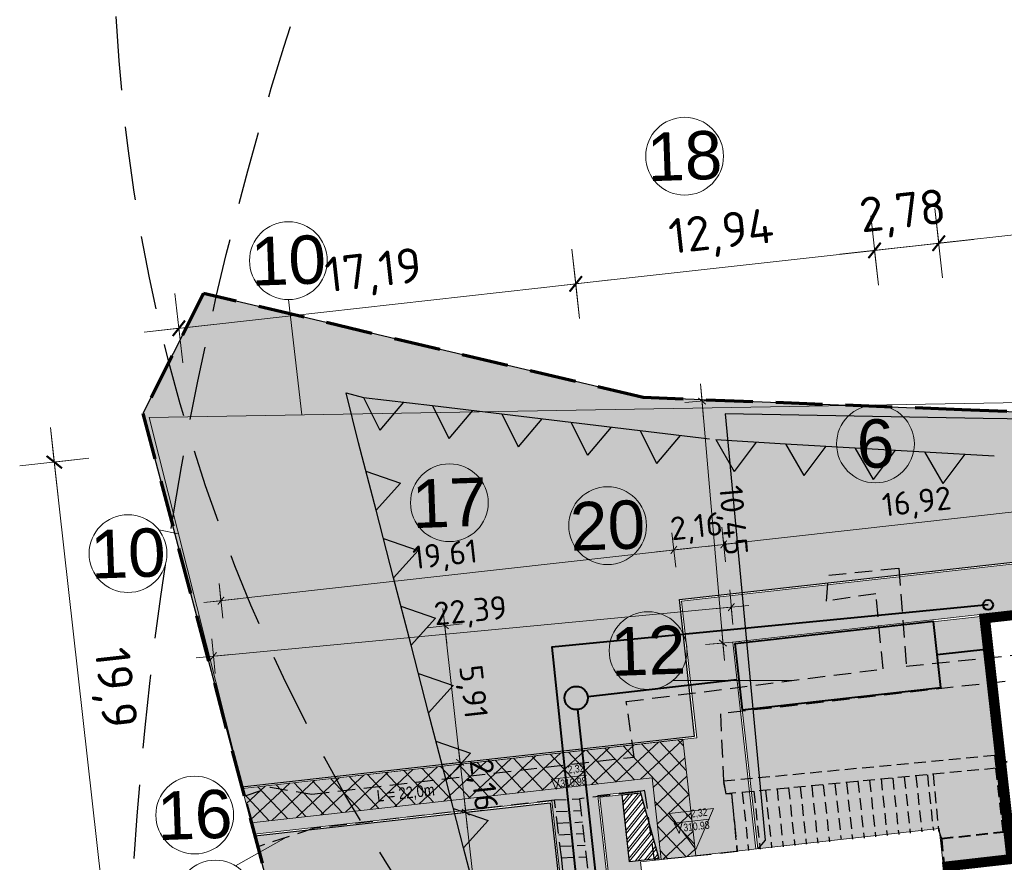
# Model space of a CAD drawing. Header units: metres. Extents: x 6550355 to 6577657, y 5511142 to 5548169.
# Tile 15 of 21: x 6550906 to 6550948, y 5511361 to 5511398. Entities that reach past the tile are written whole.
import ezdxf

# ---------------------------------------------------------------- set-up
doc = ezdxf.new("R2010")
doc.units = ezdxf.units.M
for name, pattern in [('DASHED', [0.75, 0.5, -0.25]), ('HIDDEN', [9.525, 6.35, -3.175]), ('LTYPE_13', [100, 67, -33])]:
    doc.linetypes.add(name, pattern=pattern)
doc.layers.get('0').update_dxf_attribs({"lineweight": 0})
doc.layers.get('Defpoints').update_dxf_attribs({"color": 73})
for name, color, linetype, lineweight in [('___AZ_BUDYNKI ISTNIEJĄCE', 7, 'Continuous', 15), ('___AZ_BUDYNKI PROJEKTOWANE', 7, 'Continuous', 40), ('___AZ_INSTALACJE', 7, 'Continuous', 40), ('___AZ_MURY OPOROWE', 7, 'Continuous', 25), ('___AZ_NUMERY', 7, 'Continuous', 15), ('___AZ_OPISY', 7, 'Continuous', 15), ('___AZ_RZĘDNE PROJ.', 93, 'Continuous', 13), ('___AZ_UTWARDZENIE - KRESKOWANIE', 7, 'Continuous', 9), ('___AZ_UTWARDZENIE TERENU - ZARYS', 7, 'Continuous', 15), ('___AZ_WYMIAR', 9, 'Continuous', 15)]:
    doc.layers.add(name, color=color, linetype=linetype, lineweight=lineweight)
for name, color, linetype, lineweight, true_color in [('___AZ_GRANICA TERENU', 7, 'Continuous', 40, 0x4f830c), ('___AZ_WYBURZENIA', 7, 'DASHED', 30, 0x990000), ('___AZ_ZIELEŃ', 7, 'Continuous', 9, 0x74a53b)]:
    doc.layers.add(name, color=color, linetype=linetype, lineweight=lineweight, true_color=true_color)
doc.layers.add('hydrant (punkt)', color=7, linetype='Continuous')
doc.styles.add('1', font='isocpeur.ttf')
doc.styles.add('ARIAL', font='arial.ttf', dxfattribs={"width": 0.8})
doc.styles.add('PROSTY', font='arial.ttf', dxfattribs={"height": 15})
doc.linetypes.add('OGRODZENIE2', pattern='A,6.35,-2.54,[132,ltypeshp.shx,S=2.54,R=0,X=-2.54,Y=0],-2.54,25.4', length=36.83)
doc.dimstyles.new('WYMIAR mały', dxfattribs={"dimtxt": 1, "dimasz": 0.05, "dimexe": 0.1, "dimexo": 0.02, "dimgap": 0.2, "dimtad": 1, "dimrnd": 0.01, "dimtxsty": '1', "dimblk": 'znacznik_100', "dimcen": 0.2, "dimse1": 1, "dimse2": 1, "dimclrd": 256, "dimclrt": 7, "dimadec": 8, "dimazin": 0, "dimtfac": 1, "dimtix": 1, "dimtmove": 1, "dimatfit": 3, "dimfxl": 1, "dimfxlon": 1, "dimlwd": -1, "dimarcsym": 0})
doc.dimstyles.new('WYMIAR ZAG', dxfattribs={"dimtxt": 1.5, "dimasz": 0.1, "dimexe": 0.1, "dimexo": 0.02, "dimgap": 0.5, "dimtad": 1, "dimrnd": 0.01, "dimtxsty": '1', "dimblk": 'znacznik_100', "dimcen": 0.2, "dimse1": 1, "dimse2": 1, "dimclrd": 256, "dimclrt": 7, "dimadec": 8, "dimazin": 0, "dimtfac": 1, "dimtix": 1, "dimtmove": 1, "dimatfit": 3, "dimfxl": 1, "dimfxlon": 1, "dimlwd": -1, "dimarcsym": 0})
pattern_1 = [(88, (0, 0), (-0.34645516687, 0.371527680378), [0.09525, -0.6231704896]), (43, (0, 0), (-0.346455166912, 0.371527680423), [0.09525, -0.41275]), (133, (0, 0), (-0.371527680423, -0.346455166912), [0.09525, -0.41275])]

# ---------------------------------------------------------------- blocks, each defined once
blk = doc.blocks.new('znacznik_100')
blk.add_lwpolyline([(-15, 0), (15, 0), (0, 0), (0, -15), (0, 15)])
at = {"const_width": 0.9}
blk.add_lwpolyline([(-3.01, -3.01), (3.01, 3.01)], dxfattribs=at)
blk = doc.blocks.new('*D18')
at = {"layer": '___AZ_WYMIAR', "transparency": 16777216}
blk.add_line((6550912.334, 5511335.239), (6550909.715, 5511358.643), dxfattribs=at)
at = {"layer": 'Defpoints', "color": 0, "transparency": 16777216}
for p in [(6550932.717, 5511361.318), (6550909.704, 5511358.743), (6550935.358, 5511337.715)]:
    blk.add_point(p, dxfattribs=at)
at = {"layer": '___AZ_WYMIAR', "transparency": 16777216, "xscale": 0.1, "yscale": 0.1, "zscale": 0.1}
for p, rotation in [((6550909.704, 5511358.743), 96.3851081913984), ((6550912.345, 5511335.14), 276.3851081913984)]:
    blk.add_blockref('znacznik_100', p, dxfattribs=dict(at, rotation=rotation))
at = {"layer": '___AZ_WYMIAR', "color": 7, "transparency": 16777216, "insert": (6550912.416, 5511347.097), "char_height": 1.5, "attachment_point": 5, "rotation": 276.3851, "style": '1'}
blk.add_mtext('23,75', dxfattribs=at)
blk = doc.blocks.new('*D19')
at = {"layer": '___AZ_WYMIAR', "transparency": 16777216}
blk.add_line((6550909.693, 5511358.842), (6550907.502, 5511378.417), dxfattribs=at)
at = {"layer": 'Defpoints', "color": 0, "transparency": 16777216}
for p in [(6550932.66, 5511381.333), (6550907.491, 5511378.516), (6550932.717, 5511361.318)]:
    blk.add_point(p, dxfattribs=at)
at = {"layer": '___AZ_WYMIAR', "transparency": 16777216, "xscale": 0.1, "yscale": 0.1, "zscale": 0.1}
for p, rotation in [((6550907.491, 5511378.516), 96.3851081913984), ((6550909.704, 5511358.743), 276.3851081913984)]:
    blk.add_blockref('znacznik_100', p, dxfattribs=dict(at, rotation=rotation))
at = {"layer": '___AZ_WYMIAR', "color": 7, "transparency": 16777216, "insert": (6550909.989, 5511368.785), "char_height": 1.5, "attachment_point": 5, "rotation": 276.3851, "style": '1'}
blk.add_mtext('19,9', dxfattribs=at)
blk = doc.blocks.new('*D30')
at = {"layer": '___AZ_WYMIAR', "transparency": 16777216}
blk.add_line((6550978.526, 5511391.621), (6550945.656, 5511387.943), dxfattribs=at)
at = {"layer": 'Defpoints', "color": 0, "transparency": 16777216}
for p in [(6550945.556, 5511387.932), (6550980.412, 5511375.661), (6550947.344, 5511371.961)]:
    blk.add_point(p, dxfattribs=at)
at = {"layer": '___AZ_WYMIAR', "transparency": 16777216, "xscale": 0.1, "yscale": 0.1, "zscale": 0.1}
for p, rotation in [((6550978.625, 5511391.633), 6.385108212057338), ((6550945.556, 5511387.932), 186.3851082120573)]:
    blk.add_blockref('znacznik_100', p, dxfattribs=dict(at, rotation=rotation))
at = {"layer": '___AZ_WYMIAR', "color": 7, "transparency": 16777216, "insert": (6550961.935, 5511391.174), "char_height": 1.5, "attachment_point": 5, "rotation": 6.3851, "style": '1'}
blk.add_mtext('33,28', dxfattribs=at)
blk = doc.blocks.new('*D31')
at = {"layer": '___AZ_WYMIAR', "transparency": 16777216}
for p, q in [((6550945.556, 5511387.932), (6550942.794, 5511387.623)), ((6550945.656, 5511387.943), (6550945.755, 5511387.954)), ((6550942.694, 5511387.612), (6550942.595, 5511387.601))]:
    blk.add_line(p, q, dxfattribs=at)
at = {"layer": 'Defpoints', "color": 0, "transparency": 16777216}
for p in [(6550942.794, 5511387.623), (6550947.344, 5511371.961), (6550945.576, 5511362.757)]:
    blk.add_point(p, dxfattribs=at)
at = {"layer": '___AZ_WYMIAR', "transparency": 16777216, "xscale": 0.1, "yscale": 0.1, "zscale": 0.1}
for p, rotation in [((6550945.556, 5511387.932), 186.3851082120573), ((6550942.794, 5511387.623), 6.385108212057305)]:
    blk.add_blockref('znacznik_100', p, dxfattribs=dict(at, rotation=rotation))
at = {"layer": '___AZ_WYMIAR', "color": 7, "transparency": 16777216, "insert": (6550944.019, 5511389.169), "char_height": 1.5, "attachment_point": 5, "rotation": 6.3851, "style": '1'}
blk.add_mtext('2,78', dxfattribs=at)
blk = doc.blocks.new('*D32')
at = {"layer": '___AZ_WYMIAR', "transparency": 16777216}
blk.add_line((6550942.694, 5511387.612), (6550930.033, 5511386.195), dxfattribs=at)
at = {"layer": 'Defpoints', "color": 0, "transparency": 16777216}
for p in [(6550929.934, 5511386.184), (6550945.576, 5511362.757), (6550932.717, 5511361.318)]:
    blk.add_point(p, dxfattribs=at)
at = {"layer": '___AZ_WYMIAR', "transparency": 16777216, "xscale": 0.1, "yscale": 0.1, "zscale": 0.1}
for p, rotation in [((6550942.794, 5511387.623), 6.385108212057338), ((6550929.934, 5511386.184), 186.3851082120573)]:
    blk.add_blockref('znacznik_100', p, dxfattribs=dict(at, rotation=rotation))
at = {"layer": '___AZ_WYMIAR', "color": 7, "transparency": 16777216, "insert": (6550936.208, 5511388.295), "char_height": 1.5, "attachment_point": 5, "rotation": 6.3851, "style": '1'}
blk.add_mtext('12,94', dxfattribs=at)
blk = doc.blocks.new('*D33')
at = {"layer": '___AZ_WYMIAR', "transparency": 16777216}
blk.add_line((6550929.835, 5511386.173), (6550912.951, 5511384.283), dxfattribs=at)
at = {"layer": 'Defpoints', "color": 0, "transparency": 16777216}
for p in [(6550912.851, 5511384.272), (6550914.639, 5511368.301), (6550932.717, 5511361.318)]:
    blk.add_point(p, dxfattribs=at)
at = {"layer": '___AZ_WYMIAR', "transparency": 16777216, "xscale": 0.1, "yscale": 0.1, "zscale": 0.1}
for p, rotation in [((6550929.934, 5511386.184), 6.385108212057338), ((6550912.851, 5511384.272), 186.3851082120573)]:
    blk.add_blockref('znacznik_100', p, dxfattribs=dict(at, rotation=rotation))
at = {"layer": '___AZ_WYMIAR', "color": 7, "transparency": 16777216, "insert": (6550921.237, 5511386.619), "char_height": 1.5, "attachment_point": 5, "rotation": 6.3851, "style": '1'}
blk.add_mtext('17,19', dxfattribs=at)
blk = doc.blocks.new('*D46')
at = {"layer": '___AZ_WYMIAR', "transparency": 16777216}
blk.add_line((6550964.514, 5511373.782), (6550966.766, 5511353.657), dxfattribs=at)
at = {"layer": 'Defpoints', "color": 0, "transparency": 16777216}
for p in [(6550947.344, 5511371.961), (6550966.777, 5511353.558), (6550949.618, 5511351.638)]:
    blk.add_point(p, dxfattribs=at)
at = {"layer": '___AZ_WYMIAR', "transparency": 16777216, "xscale": 0.1, "yscale": 0.1, "zscale": 0.1}
for p, rotation in [((6550964.503, 5511373.881), 96.38510820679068), ((6550966.777, 5511353.558), 276.3851082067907)]:
    blk.add_blockref('znacznik_100', p, dxfattribs=dict(at, rotation=rotation))
at = {"layer": '___AZ_WYMIAR', "color": 7, "transparency": 16777216, "insert": (6550967.032, 5511363.875), "char_height": 1.5, "attachment_point": 5, "rotation": 276.3851, "style": '1'}
blk.add_mtext('20,45', dxfattribs=at)
blk = doc.blocks.new('*D50')
at = {"layer": '___AZ_WYMIAR', "transparency": 16777216}
blk.add_line((6550936.26, 5511370.782), (6550935.373, 5511381.089), dxfattribs=at)
at = {"layer": 'Defpoints', "color": 0, "transparency": 16777216}
for p in [(6550935.369, 5511381.139), (6550935.794, 5511381.176), (6550936.69, 5511370.768)]:
    blk.add_point(p, dxfattribs=at)
at = {"layer": '___AZ_WYMIAR', "transparency": 16777216, "xscale": 0.05, "yscale": 0.05, "zscale": 0.05}
for p, rotation in [((6550935.369, 5511381.139), 94.92060541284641), ((6550936.265, 5511370.732), 274.9206054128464)]:
    blk.add_blockref('znacznik_100', p, dxfattribs=dict(at, rotation=rotation))
at = {"layer": '___AZ_WYMIAR', "color": 7, "transparency": 16777216, "insert": (6550936.614, 5511376.004), "char_height": 1, "attachment_point": 5, "rotation": 274.9206, "style": '1'}
blk.add_mtext('10,45', dxfattribs=at)
blk = doc.blocks.new('*D51')
at = {"layer": '___AZ_WYMIAR', "transparency": 16777216}
blk.add_line((6550936.579, 5511372.274), (6550914.388, 5511370.171), dxfattribs=at)
at = {"layer": 'Defpoints', "color": 0, "transparency": 16777216}
for p in [(6550936.779, 5511370.698), (6550914.338, 5511370.167), (6550914.488, 5511368.586)]:
    blk.add_point(p, dxfattribs=at)
at = {"layer": '___AZ_WYMIAR', "transparency": 16777216, "xscale": 0.05, "yscale": 0.05, "zscale": 0.05}
for p, rotation in [((6550936.629, 5511372.278), 5.411832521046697), ((6550914.338, 5511370.167), 185.4118325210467)]:
    blk.add_blockref('znacznik_100', p, dxfattribs=dict(at, rotation=rotation))
at = {"layer": '___AZ_WYMIAR', "color": 7, "transparency": 16777216, "insert": (6550925.408, 5511372.019), "char_height": 1, "attachment_point": 5, "rotation": 5.4118, "style": '1'}
blk.add_mtext('22,39', dxfattribs=at)
blk = doc.blocks.new('*D70')
at = {"layer": '___AZ_WYMIAR', "transparency": 16777216}
blk.add_line((6550926.638, 5511350.575), (6550925.203, 5511363.403), dxfattribs=at)
at = {"layer": 'Defpoints', "color": 0, "transparency": 16777216}
for p in [(6550928.83, 5511363.859), (6550925.197, 5511363.453), (6550923.3, 5511350.151)]:
    blk.add_point(p, dxfattribs=at)
at = {"layer": '___AZ_WYMIAR', "transparency": 16777216, "xscale": 0.05, "yscale": 0.05, "zscale": 0.05}
for p, rotation in [((6550925.197, 5511363.453), 96.3851082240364), ((6550926.644, 5511350.526), 276.3851082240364)]:
    blk.add_blockref('znacznik_100', p, dxfattribs=dict(at, rotation=rotation))
at = {"layer": '___AZ_WYMIAR', "color": 7, "transparency": 16777216, "insert": (6550926.716, 5511357.078), "char_height": 1, "attachment_point": 5, "rotation": 276.3851, "style": '1'}
blk.add_mtext('13,01', dxfattribs=at)
blk = doc.blocks.new('*D71')
at = {"layer": '___AZ_WYMIAR', "transparency": 16777216}
for p, q in [((6550924.951, 5511365.649), (6550924.946, 5511365.699)), ((6550925.197, 5511363.453), (6550924.957, 5511365.599)), ((6550925.203, 5511363.403), (6550925.208, 5511363.353))]:
    blk.add_line(p, q, dxfattribs=at)
at = {"layer": 'Defpoints', "color": 0, "transparency": 16777216}
for p in [(6550929.169, 5511366.071), (6550924.957, 5511365.599), (6550928.83, 5511363.859)]:
    blk.add_point(p, dxfattribs=at)
at = {"layer": '___AZ_WYMIAR', "transparency": 16777216, "xscale": 0.05, "yscale": 0.05, "zscale": 0.05}
for p, rotation in [((6550924.957, 5511365.599), 276.3851082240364), ((6550925.197, 5511363.453), 96.3851082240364)]:
    blk.add_blockref('znacznik_100', p, dxfattribs=dict(at, rotation=rotation))
at = {"layer": '___AZ_WYMIAR', "color": 7, "transparency": 16777216, "insert": (6550925.872, 5511364.615), "char_height": 1, "attachment_point": 5, "rotation": 276.3851, "style": '1'}
blk.add_mtext('2,16', dxfattribs=at)
blk = doc.blocks.new('*D72')
at = {"layer": '___AZ_WYMIAR', "transparency": 16777216}
blk.add_line((6550924.951, 5511365.649), (6550924.305, 5511371.425), dxfattribs=at)
at = {"layer": 'Defpoints', "color": 0, "transparency": 16777216}
for p in [(6550934.392, 5511372.604), (6550924.3, 5511371.475), (6550929.169, 5511366.071)]:
    blk.add_point(p, dxfattribs=at)
at = {"layer": '___AZ_WYMIAR', "transparency": 16777216, "xscale": 0.05, "yscale": 0.05, "zscale": 0.05}
for p, rotation in [((6550924.3, 5511371.475), 96.3851082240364), ((6550924.957, 5511365.599), 276.3851082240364)]:
    blk.add_blockref('znacznik_100', p, dxfattribs=dict(at, rotation=rotation))
at = {"layer": '___AZ_WYMIAR', "color": 7, "transparency": 16777216, "insert": (6550925.423, 5511368.626), "char_height": 1, "attachment_point": 5, "rotation": 276.3851, "style": '1'}
blk.add_mtext('5,91', dxfattribs=at)
blk = doc.blocks.new('*D73')
at = {"layer": '___AZ_WYMIAR', "transparency": 16777216}
blk.add_line((6550914.713, 5511372.559), (6550934.104, 5511374.729), dxfattribs=at)
at = {"layer": 'Defpoints', "color": 0, "transparency": 16777216}
for p in [(6550934.153, 5511374.735), (6550935.049, 5511366.729), (6550915.56, 5511364.548)]:
    blk.add_point(p, dxfattribs=at)
at = {"layer": '___AZ_WYMIAR', "transparency": 16777216, "xscale": 0.05, "yscale": 0.05, "zscale": 0.05}
for p, rotation in [((6550934.153, 5511374.735), 6.385108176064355), ((6550914.664, 5511372.554), 186.3851081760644)]:
    blk.add_blockref('znacznik_100', p, dxfattribs=dict(at, rotation=rotation))
at = {"layer": '___AZ_WYMIAR', "color": 7, "transparency": 16777216, "insert": (6550924.319, 5511374.439), "char_height": 1, "attachment_point": 5, "rotation": 6.3851, "style": '1'}
blk.add_mtext('19,61', dxfattribs=at)
blk = doc.blocks.new('*D74')
at = {"layer": '___AZ_WYMIAR', "transparency": 16777216}
for p, q in [((6550934.104, 5511374.729), (6550934.054, 5511374.724)), ((6550934.153, 5511374.735), (6550936.3, 5511374.975)), ((6550936.35, 5511374.981), (6550936.399, 5511374.986))]:
    blk.add_line(p, q, dxfattribs=at)
at = {"layer": 'Defpoints', "color": 0, "transparency": 16777216}
for p in [(6550936.3, 5511374.975), (6550936.779, 5511370.698), (6550935.049, 5511366.729)]:
    blk.add_point(p, dxfattribs=at)
at = {"layer": '___AZ_WYMIAR', "transparency": 16777216, "xscale": 0.05, "yscale": 0.05, "zscale": 0.05}
for p, rotation in [((6550934.153, 5511374.735), 6.385108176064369), ((6550936.3, 5511374.975), 186.3851081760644)]:
    blk.add_blockref('znacznik_100', p, dxfattribs=dict(at, rotation=rotation))
at = {"layer": '___AZ_WYMIAR', "color": 7, "transparency": 16777216, "insert": (6550935.138, 5511375.65), "char_height": 1, "attachment_point": 5, "rotation": 6.3851, "style": '1'}
blk.add_mtext('2,16', dxfattribs=at)
blk = doc.blocks.new('*D75')
at = {"layer": '___AZ_WYMIAR', "transparency": 16777216}
blk.add_line((6550936.35, 5511374.981), (6550953.065, 5511376.851), dxfattribs=at)
at = {"layer": 'Defpoints', "color": 0, "transparency": 16777216}
for p in [(6550953.115, 5511376.857), (6550953.353, 5511374.726), (6550936.779, 5511370.698)]:
    blk.add_point(p, dxfattribs=at)
at = {"layer": '___AZ_WYMIAR', "transparency": 16777216, "xscale": 0.05, "yscale": 0.05, "zscale": 0.05}
for p, rotation in [((6550953.115, 5511376.857), 6.385108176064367), ((6550936.3, 5511374.975), 186.3851081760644)]:
    blk.add_blockref('znacznik_100', p, dxfattribs=dict(at, rotation=rotation))
at = {"layer": '___AZ_WYMIAR', "color": 7, "transparency": 16777216, "insert": (6550944.618, 5511376.711), "char_height": 1, "attachment_point": 5, "rotation": 6.3851, "style": '1'}
blk.add_mtext('16,92', dxfattribs=at)
blk = doc.blocks.new('*U79')
at = {"layer": '___AZ_NUMERY', "lineweight": 30}
for points in [[(-1.738, 0.659), (1.262, 0.659)], [(-1.738, 0.659), (-0.869, -0.659)], [(0, 0.659), (-0.869, -0.659)]]:
    blk.add_lwpolyline(points, dxfattribs=at)
blk = doc.blocks.new('*U80')
at = {"layer": '___AZ_NUMERY', "color": 0, "linetype": 'ByBlock', "lineweight": -2, "transparency": 16777216}
for p in [(0, 0), (3, 0), (6, 0), (9, 0), (12, 0)]:
    blk.add_blockref('*U79', p, dxfattribs=at)
blk = doc.blocks.new('*U81')
at = {"layer": '___AZ_NUMERY', "lineweight": 30}
for points in [[(-1.738, 0.659), (1.262, 0.659)], [(-1.738, 0.659), (-0.869, -0.659)], [(0, 0.659), (-0.869, -0.659)]]:
    blk.add_lwpolyline(points, dxfattribs=at)
blk = doc.blocks.new('*U82')
at = {"layer": '___AZ_NUMERY', "color": 0, "linetype": 'ByBlock', "lineweight": -2, "transparency": 16777216}
for p in [(0, 0), (3, 0), (6, 0), (9, 0)]:
    blk.add_blockref('*U81', p, dxfattribs=at)
blk = doc.blocks.new('*U91')
at = {"layer": '___AZ_NUMERY', "lineweight": 30}
for points in [[(-1.738, 0.659), (1.262, 0.659)], [(-1.738, 0.659), (-0.869, -0.659)], [(0, 0.659), (-0.869, -0.659)]]:
    blk.add_lwpolyline(points, dxfattribs=at)
blk = doc.blocks.new('*U92')
at = {"layer": '___AZ_NUMERY', "color": 0, "linetype": 'ByBlock', "lineweight": -2, "transparency": 16777216}
for p in [(30, 0), (33, 0), (36, 0), (39, 0), (42, 0), (45, 0), (48, 0)]:
    blk.add_blockref('*U91', p, dxfattribs=at)
blk = doc.blocks.new('A$C78D139E7')
at = {"layer": '___AZ_INSTALACJE', "color": 36, "linetype": 'Continuous', "true_color": 0x8a4500}
for p, q in [((-1.86, -1.723), (0.366, -1.473)), ((-10.472, -2.812), (-16.892, -3.546)), ((-17.339, -4.089), (-13.481, -39.256))]:
    blk.add_line(p, q, dxfattribs=at)
at = {"layer": '___AZ_INSTALACJE', "color": 98, "linetype": 'Continuous', "true_color": 0x003300}
blk.add_lwpolyline([(0.335, 0.414), (-18.444, -1.401), (-15.326, -31.08), (-20.483, -31.801)], dxfattribs=at)
at = {"layer": '___AZ_INSTALACJE', "color": 36, "linetype": 'Continuous', "true_color": 0x8a4500}
blk.add_lwpolyline([(-10.248, -4.095), (-1.701, -3.139), (-2.018, -0.306), (-10.565, -1.263)], close=True, dxfattribs=at)
at = {"layer": '___AZ_INSTALACJE', "color": 98, "linetype": 'Continuous', "true_color": 0x003300}
blk.add_circle((0.335, 0.414), 0.212, dxfattribs=at)
at = {"layer": '___AZ_INSTALACJE', "color": 36, "linetype": 'Continuous', "true_color": 0x8a4500}
blk.add_circle((-17.39, -3.592), 0.5, dxfattribs=at)
blk = doc.blocks.new('A$C22DD75EA')
at = {"layer": '___AZ_INSTALACJE', "color": 12, "lineweight": 30, "true_color": 0xe00000}
blk.add_lwpolyline([(22.911, 8.122), (0.122, 8.425), (-10.984, 8.63), (-9.258, -9.708), (-9.579, -10.078)], dxfattribs=at)

msp = doc.modelspace()

# ---------------------------------------------------------------- hatches: boundary and pattern name
at = {"ltscale": 0.05}
h = msp.add_hatch(dxfattribs=at)
h.set_pattern_fill('ANSI32', color=256, scale=0.03, angle=6.3851)
h.set_pattern_definition([(51.3851, (6550911.3, 5511380.6), (-0.223273, 0.1783316), []), (51.3851, (6550911.43387, 5511380.61498), (-0.223273, 0.1783316), [])])
h.paths.add_polyline_path([(6550933.506, 5511361.457), (6550932.249, 5511361.316), (6550931.927, 5511364.198), (6550932.723, 5511364.287)])
at = {"layer": '___AZ_OPISY'}
h = msp.add_hatch(color=256, dxfattribs=at)
h.dxf.hatch_style = 1
h.paths.add_polyline_path([(6550935.097, 5511361.848), (6550935.867, 5511363.61), (6550933.957, 5511363.396)])
at = {"layer": '___AZ_UTWARDZENIE - KRESKOWANIE'}
h = msp.add_hatch(dxfattribs=at)
h.set_pattern_fill('ANSI37', color=243, scale=0.2, angle=358)
h.set_pattern_definition([(43, (0, 0), (-0.43306895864, 0.46440960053), []), (133, (0, 0), (-0.46440960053, -0.43306895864), [])])
h.paths.add_polyline_path([(6550915.969, 5511363.004), (6550915.58, 5511364.47), (6550934.54, 5511366.591), (6550935.1, 5511361.585), (6550933.609, 5511361.418), (6550933.216, 5511364.934)])
h.paths.add_polyline_path([(6550954.414, 5511372.752), (6550953.944, 5511376.95), (6550954.767, 5511380.687), (6550954.647, 5511387.845), (6550956.147, 5511387.871), (6550956.27, 5511380.536), (6550955.463, 5511376.87), (6550955.905, 5511372.919)])
at = {"layer": '___AZ_UTWARDZENIE - KRESKOWANIE', "true_color": 0x666666}
h = msp.add_hatch(dxfattribs=at)
h.set_pattern_fill('AR-HBONE', color=251, scale=0.003, angle=6.3851)
h.set_pattern_definition([(51.3851, (6550911.44907, 5511380.61668), (-0.0479376, 0.4283784), [0.9144, -0.3048]), (141.3851, (6550911.6393, 5511380.85484), (-0.0479376, 0.4283784), [0.9144, -0.3048])])
edge = h.paths.add_edge_path()
edge.add_line((6550915.58, 5511364.47), (6550916.099, 5511362.515))
edge.add_line((6550916.099, 5511362.515), (6550928.9, 5511363.948))
edge.add_line((6550928.9, 5511363.948), (6550930.356, 5511350.941))
edge.add_line((6550930.356, 5511350.941), (6550923.3, 5511350.151))
edge.add_line((6550923.3, 5511350.151), (6550923.505, 5511348.323))
edge.add_line((6550923.505, 5511348.323), (6550928.474, 5511348.879))
edge.add_line((6550928.474, 5511348.879), (6550929.274, 5511341.724))
edge.add_line((6550929.274, 5511341.724), (6550926.27, 5511341.387))
edge.add_arc((6550926.263, 5511340.337), 1.05, 6.3851, 89.6577, ccw=False)
edge.add_arc((6550923.217, 5511340.18), 4.099, 295.9515, 363.8398, ccw=False)
edge.add_line((6550925.011, 5511336.494), (6550923.867, 5511335.947))
edge.add_line((6550923.867, 5511335.947), (6550923.112, 5511336.095))
edge.add_line((6550923.112, 5511336.095), (6550924.551, 5511330.64))
edge.add_line((6550924.551, 5511330.64), (6550924.729, 5511331.257))
edge.add_line((6550924.729, 5511331.257), (6550925.352, 5511331.721))
edge.add_arc((6550925.949, 5511330.919), 1, 70.5879, 126.6591, ccw=False)
edge.add_arc((6550925.284, 5511329.033), 3, 32.7179, 70.5862, ccw=False)
edge.add_line((6550927.808, 5511330.654), (6550928.129, 5511329.985))
edge.add_line((6550928.129, 5511329.985), (6550928.531, 5511329.088))
edge.add_line((6550928.531, 5511329.088), (6550925.649, 5511328.254))
edge.add_line((6550925.649, 5511328.254), (6550926.484, 5511325.372))
edge.add_line((6550926.484, 5511325.372), (6550929.366, 5511326.206))
edge.add_line((6550929.366, 5511326.206), (6550929.458, 5511325.886))
edge.add_line((6550929.458, 5511325.886), (6550931.943, 5511326.164))
edge.add_line((6550931.943, 5511326.164), (6550941.881, 5511327.276))
edge.add_line((6550941.881, 5511327.276), (6550952.963, 5511321.744))
edge.add_line((6550952.963, 5511321.744), (6550954.951, 5511321.967))
edge.add_line((6550954.951, 5511321.967), (6550953.096, 5511338.543))
edge.add_line((6550953.096, 5511338.543), (6550950.76, 5511338.282))
edge.add_line((6550950.76, 5511338.282), (6550951.155, 5511334.754))
edge.add_line((6550951.155, 5511334.754), (6550951.503, 5511334.793))
edge.add_line((6550951.503, 5511334.793), (6550952.698, 5511324.112))
edge.add_line((6550952.698, 5511324.112), (6550941.616, 5511329.644))
edge.add_line((6550941.616, 5511329.644), (6550940.947, 5511335.624))
edge.add_line((6550940.947, 5511335.624), (6550935.062, 5511334.965))
edge.add_line((6550935.062, 5511334.965), (6550933.238, 5511351.264))
edge.add_line((6550933.238, 5511351.264), (6550932.343, 5511351.163))
edge.add_line((6550932.343, 5511351.163), (6550930.888, 5511364.17))
edge.add_line((6550930.888, 5511364.17), (6550932.714, 5511364.374))
edge.add_line((6550932.714, 5511364.374), (6550932.723, 5511364.295))
edge.add_line((6550932.723, 5511364.295), (6550932.723, 5511364.287))
edge.add_line((6550932.723, 5511364.287), (6550933.506, 5511361.457))
edge.add_line((6550933.506, 5511361.457), (6550933.512, 5511361.407))
edge.add_line((6550933.512, 5511361.407), (6550937.685, 5511361.874))
edge.add_line((6550937.685, 5511361.874), (6550936.69, 5511370.768))
edge.add_line((6550936.69, 5511370.768), (6550980.412, 5511375.661))
edge.add_line((6550980.412, 5511375.661), (6550982.625, 5511355.885))
edge.add_line((6550982.625, 5511355.885), (6550985.11, 5511356.163))
edge.add_line((6550985.11, 5511356.163), (6550982.674, 5511377.927))
edge.add_line((6550982.674, 5511377.927), (6550956.423, 5511374.989))
edge.add_line((6550956.423, 5511374.989), (6550956.117, 5511377.721))
edge.add_line((6550956.117, 5511377.721), (6550958.105, 5511377.944))
edge.add_line((6550958.105, 5511377.944), (6550957.785, 5511380.804))
edge.add_line((6550957.785, 5511380.804), (6550952.775, 5511380.61))
edge.add_line((6550952.775, 5511380.61), (6550953.442, 5511374.656))
edge.add_line((6550953.442, 5511374.656), (6550934.48, 5511372.534))
edge.add_line((6550934.48, 5511372.534), (6550935.138, 5511366.658))
edge.add_line((6550935.138, 5511366.658), (6550915.58, 5511364.47))
h.paths.add_polyline_path([(6550953.002, 5511321.396), (6550954.99, 5511321.619), (6550955.212, 5511319.631), (6550953.224, 5511319.409)])
h.paths.add_polyline_path([(6550941.294, 5511335.663), (6550947.753, 5511336.385), (6550947.975, 5511334.398), (6550941.517, 5511333.675)], flags=17)
h.paths.add_polyline_path([(6550947.8, 5511339.108), (6550950.285, 5511339.386), (6550950.807, 5511334.715), (6550948.323, 5511334.437)], flags=17)
h.paths.add_polyline_path([(6550946.71, 5511348.847), (6550948.201, 5511349.014), (6550948.234, 5511348.716), (6550948.483, 5511348.743), (6550948.664, 5511347.123), (6550949.409, 5511347.207), (6550950.09, 5511341.125), (6550947.605, 5511340.847)], flags=17)
h.paths.add_polyline_path([(6550945.96, 5511355.555), (6550949.14, 5511355.911), (6550949.54, 5511352.333), (6550946.36, 5511351.977)], flags=17)
h.paths.add_polyline_path([(6550948.256, 5511351.485), (6550956.227, 5511352.377), (6550956.41, 5511350.737), (6550948.44, 5511349.845)], flags=17)
edge = h.paths.add_edge_path()
edge.add_line((6550953.915, 5511350.106), (6550954.171, 5511347.82))
edge.add_line((6550954.171, 5511347.82), (6550971.363, 5511349.744))
edge.add_line((6550971.363, 5511349.744), (6550972.164, 5511342.589))
edge.add_line((6550972.164, 5511342.589), (6550973.158, 5511342.7))
edge.add_line((6550973.158, 5511342.7), (6550973.48, 5511339.818))
edge.add_line((6550973.48, 5511339.818), (6550967.468, 5511339.145))
edge.add_line((6550967.468, 5511339.145), (6550969.749, 5511318.762))
edge.add_line((6550969.749, 5511318.762), (6550971.24, 5511318.929))
edge.add_line((6550971.24, 5511318.929), (6550969.125, 5511337.821))
edge.add_line((6550969.125, 5511337.821), (6550975.138, 5511338.494))
edge.add_line((6550975.138, 5511338.494), (6550974.649, 5511342.867))
edge.add_line((6550974.649, 5511342.867), (6550975.642, 5511342.978))
edge.add_line((6550975.642, 5511342.978), (6550975.249, 5511346.493))
edge.add_arc((6550976.31, 5511346.582), 1.065, 97.8152, 184.7815, ccw=False)
edge.add_line((6550976.165, 5511347.637), (6550976.947, 5511347.725))
edge.add_arc((6550977.056, 5511346.729), 1.001, 12.0168, 96.273, ccw=False)
edge.add_line((6550978.035, 5511346.938), (6550978.192, 5511346.198))
edge.add_line((6550978.192, 5511346.198), (6550984.319, 5511344.53))
edge.add_arc((6550988.398, 5511349.472), 6.409, 198.3021, 230.4657, ccw=False)
edge.add_line((6550982.314, 5511347.46), (6550986.112, 5511347.885))
edge.add_line((6550986.112, 5511347.885), (6550985.44, 5511353.885))
edge.add_line((6550985.44, 5511353.885), (6550970.831, 5511352.25))
edge.add_line((6550970.831, 5511352.25), (6550970.637, 5511353.99))
edge.add_line((6550970.637, 5511353.99), (6550961.096, 5511352.922))
edge.add_line((6550961.096, 5511352.922), (6550961.28, 5511351.282))
edge.add_line((6550961.28, 5511351.282), (6550961.628, 5511351.321))
edge.add_line((6550961.628, 5511351.321), (6550961.667, 5511350.973))
edge.add_line((6550961.667, 5511350.973), (6550953.915, 5511350.106))
at = {"layer": '___AZ_ZIELEŃ'}
h = msp.add_hatch(dxfattribs=at)
h.set_pattern_fill('GRASS', color=256, scale=0.02, angle=358)
h.set_pattern_definition(pattern_1)
h.paths.add_polyline_path([(6550913.91, 5511385.77), (6550911.3, 5511380.6), (6550915.56, 5511364.548), (6550935.049, 5511366.729), (6550934.392, 5511372.604), (6550953.353, 5511374.726), (6550952.694, 5511380.617), (6550951.48, 5511380.57), (6550932.84, 5511381.29)])
h = msp.add_hatch(dxfattribs=at)
h.set_pattern_fill('GRASS', color=256, scale=0.02, angle=6.3851)
h.set_pattern_definition([(96.3851, (6550911.3, 5511380.6), (-0.39693, 0.317034), [0.09525, -0.6231705]), (51.3851, (6550911.3, 5511380.6), (-0.39693, 0.317034), [0.09525, -0.41275]), (141.3851, (6550911.3, 5511380.6), (-0.317034, -0.39693), [0.09525, -0.41275])])
h.paths.add_polyline_path([(6550931.927, 5511364.198), (6550931.926, 5511364.206), (6550930.976, 5511364.1), (6550932.414, 5511351.252), (6550933.309, 5511351.352), (6550935.132, 5511335.054), (6550948.012, 5511336.495), (6550947.721, 5511339.099), (6550935.358, 5511337.715), (6550932.717, 5511361.318), (6550932.711, 5511361.368), (6550932.249, 5511361.316)])
h.paths.add_polyline_path([(6550936.779, 5511370.698), (6550937.765, 5511361.883), (6550945.576, 5511362.757), (6550945.74, 5511361.296), (6550948.502, 5511361.605), (6550947.353, 5511371.881)])
h.paths.add_polyline_path([(6550941.257, 5511333.566), (6550941.691, 5511329.696), (6550952.602, 5511324.249), (6550951.432, 5511334.704)])
h.paths.add_polyline_path([(6550953.175, 5511338.552), (6550957.518, 5511339.038), (6550959.634, 5511320.126), (6550955.292, 5511319.64)])
h.paths.add_polyline_path([(6550963.829, 5511339.744), (6550965.442, 5511325.324), (6550968.891, 5511325.71), (6550967.38, 5511339.216), (6550973.392, 5511339.889), (6550973.087, 5511342.612), (6550972.173, 5511342.509), (6550972.375, 5511340.701)])
h.paths.add_polyline_path([(6550970.716, 5511353.999), (6550978.637, 5511354.885), (6550978.823, 5511353.225), (6550970.902, 5511352.339)])
h.paths.add_polyline_path([(6550948.479, 5511349.498), (6550953.567, 5511350.067), (6550953.823, 5511347.781), (6550948.735, 5511347.212)])
h = msp.add_hatch(dxfattribs=at)
h.set_pattern_fill('GRASS', color=256, scale=0.02, angle=358)
h.set_pattern_definition(pattern_1)
edge = h.paths.add_edge_path()
edge.add_line((6550916.12, 5511362.437), (6550928.83, 5511363.859))
edge.add_line((6550928.83, 5511363.859), (6550930.267, 5511351.012))
edge.add_line((6550930.267, 5511351.012), (6550923.212, 5511350.222))
edge.add_line((6550923.212, 5511350.222), (6550924.235, 5511341.079))
edge.add_line((6550924.235, 5511341.079), (6550926.274, 5511341.307))
edge.add_arc((6550926.263, 5511340.337), 0.97, 6.3851, 89.3854, ccw=False)
edge.add_arc((6550923.217, 5511340.18), 4.019, -64.0442, 3.7869, ccw=False)
edge.add_line((6550924.976, 5511336.566), (6550923.857, 5511336.031))
edge.add_line((6550923.857, 5511336.031), (6550923.087, 5511336.181))
edge.add_line((6550923.087, 5511336.181), (6550916.12, 5511362.437))

# ---------------------------------------------------------------- linework, layer by layer
for points in [[(6550917.565, 5511385.507), (6550918.139, 5511380.549)], [(6550911.989, 5511375.6), (6550912.835, 5511375.435)], [(6550934.112, 5511369.117), (6550939.265, 5511369.123)], [(6550915.288, 5511361.15), (6550917.484, 5511362.376)]]:
    msp.add_lwpolyline(points)
at = {"layer": '___AZ_BUDYNKI ISTNIEJĄCE'}
msp.add_lwpolyline([(6550932.717, 5511361.318), (6550945.576, 5511362.757), (6550946.018, 5511358.812), (6550945.6, 5511358.765), (6550947.8, 5511339.108), (6550935.358, 5511337.715)], close=True, dxfattribs=at)
at = {"layer": '___AZ_BUDYNKI PROJEKTOWANE'}
msp.add_lwpolyline([(6550978.637, 5511354.885), (6550949.618, 5511351.638), (6550949.14, 5511355.911), (6550945.96, 5511355.555), (6550945.6, 5511358.765), (6550946.018, 5511358.812), (6550945.74, 5511361.296), (6550948.502, 5511361.605), (6550947.344, 5511371.961), (6550980.412, 5511375.661), (6550982.014, 5511361.351), (6550977.964, 5511360.897), (6550978.637, 5511354.885)], dxfattribs=at)
at = {"layer": '___AZ_BUDYNKI PROJEKTOWANE', "const_width": 0.4}
msp.add_lwpolyline([(6550978.416, 5511355.061), (6550949.794, 5511351.859), (6550949.316, 5511356.132), (6550946.136, 5511355.776), (6550945.821, 5511358.588), (6550946.239, 5511358.635), (6550945.961, 5511361.12), (6550948.723, 5511361.429), (6550947.565, 5511371.784), (6550980.236, 5511375.44), (6550981.793, 5511361.527), (6550977.743, 5511361.074)], close=True, dxfattribs=at)
at = {"layer": '___AZ_GRANICA TERENU', "linetype": 'LTYPE_13', "lineweight": 70, "ltscale": 0.03}
msp.add_lwpolyline([(6550913.91, 5511385.77), (6550911.3, 5511380.6), (6550927.07, 5511321.17), (6550935.52, 5511294.7), (6550946.16, 5511243.42), (6551005.73, 5511252.24), (6551002.02, 5511297.93), (6550977.42, 5511296.63), (6550973.02, 5511336.44), (6550978.84, 5511338.09), (6550976.52, 5511346.66), (6550993.25, 5511342.13), (6550985.07, 5511381.87), (6550951.48, 5511380.57), (6550946.55, 5511380.77), (6550932.84, 5511381.29), (6550913.91, 5511385.77)], dxfattribs=at)
at = {"layer": '___AZ_MURY OPOROWE'}
msp.add_lwpolyline([(6550933.506, 5511361.457), (6550932.249, 5511361.316), (6550931.927, 5511364.198), (6550932.723, 5511364.287), (6550933.506, 5511361.457)], dxfattribs=at)
at = {"layer": '___AZ_NUMERY', "lineweight": 30}
msp.add_lwpolyline([(6550920.582, 5511379.348), (6550920.052, 5511381.495), (6550920.791, 5511381.302)], dxfattribs=at)
at = {"layer": '___AZ_NUMERY'}
for centre in [(6550934.617, 5511391.676), (6550917.565, 5511387.182), (6550942.832, 5511379.3), (6550924.495, 5511376.769), (6550931.303, 5511375.781), (6550910.662, 5511374.58), (6550933.046, 5511370.408), (6550913.533, 5511363.331), (6550914.423, 5511359.716)]:
    msp.add_circle(centre, 1.674, dxfattribs=at)
at = {"layer": '___AZ_OPISY', "linetype": 'OGRODZENIE2', "ltscale": 0.05}
msp.add_lwpolyline([(6550915.683, 5511364.173), (6550911.57, 5511380.437), (6550954.18, 5511381.16)], dxfattribs=at)
at = {"layer": '___AZ_OPISY'}
msp.add_lwpolyline([(6550935.097, 5511361.848), (6550935.867, 5511363.61), (6550933.957, 5511363.396)], close=True, dxfattribs=at)
at = {"layer": '___AZ_RZĘDNE PROJ.'}
for points in [[(6550930.399, 5511365.051), (6550928.884, 5511364.881), (6550929.089, 5511364.429), (6550929.223, 5511364.919)], [(6550935.69, 5511363.157), (6550934.175, 5511362.987), (6550934.38, 5511362.535), (6550934.514, 5511363.025)]]:
    msp.add_lwpolyline(points, dxfattribs=at)
at = {"layer": '___AZ_UTWARDZENIE - KRESKOWANIE', "color": 243}
msp.add_lwpolyline([(6550915.969, 5511363.004), (6550915.58, 5511364.47), (6550934.54, 5511366.591), (6550935.1, 5511361.585), (6550933.609, 5511361.418), (6550933.216, 5511364.934)], close=True, dxfattribs=at)
at = {"layer": '___AZ_UTWARDZENIE TERENU - ZARYS'}
for points in [[(6550915.56, 5511364.548), (6550935.049, 5511366.729), (6550934.392, 5511372.604), (6550953.353, 5511374.726), (6550952.694, 5511380.617)], [(6550930.356, 5511350.941), (6550928.9, 5511363.948), (6550916.099, 5511362.515), (6550915.58, 5511364.47), (6550935.138, 5511366.658), (6550934.48, 5511372.534), (6550953.442, 5511374.656), (6550952.775, 5511380.61), (6550957.785, 5511380.804), (6550958.105, 5511377.944), (6550956.117, 5511377.721), (6550956.423, 5511374.989), (6550978.202, 5511377.426)], [(6550947.344, 5511371.961), (6550936.69, 5511370.768), (6550937.685, 5511361.874), (6550937.685, 5511361.874)], [(6550947.353, 5511371.881), (6550936.779, 5511370.698), (6550937.765, 5511361.883)], [(6550947.721, 5511339.099), (6550948.012, 5511336.495), (6550935.132, 5511335.054), (6550933.309, 5511351.352), (6550932.414, 5511351.252), (6550930.976, 5511364.1), (6550932.723, 5511364.295), (6550932.714, 5511364.374), (6550930.888, 5511364.17), (6550932.343, 5511351.163), (6550933.238, 5511351.264), (6550935.062, 5511334.965), (6550948.1, 5511336.424), (6550947.8, 5511339.108)]]:
    msp.add_lwpolyline(points, dxfattribs=at)
msp.add_lwpolyline([(6550928.054, 5511329.96, 0.062072), (6550927.741, 5511330.611, 0.166752), (6550926.255, 5511331.787, 0.249658), (6550925.4, 5511331.657), (6550924.798, 5511331.209), (6550924.547, 5511330.339), (6550923.002, 5511336.198), (6550923.857, 5511336.031), (6550924.976, 5511336.566, 0.300081), (6550927.232, 5511340.379, 0.398765), (6550926.274, 5511341.307), (6550924.235, 5511341.079), (6550923.212, 5511350.222), (6550930.267, 5511351.012), (6550928.83, 5511363.859), (6550916.12, 5511362.437)], format="xyb", dxfattribs=at)
at = {"layer": '___AZ_WYBURZENIA', "ltscale": 1.5}
for points in [[(6550915.709, 5511364.166), (6550916.789, 5511364.536), (6550918.579, 5511364.226), (6550932.449, 5511365.826), (6550932.109, 5511368.216), (6550943.159, 5511369.616), (6550942.849, 5511372.856), (6550940.719, 5511372.536), (6550940.819, 5511373.656), (6550943.839, 5511373.956), (6550944.159, 5511369.736), (6550955.099, 5511370.846), (6550954.223, 5511380.672), (6550957.111, 5511380.753), (6550956.469, 5511380.106), (6550955.289, 5511379.976), (6550956.029, 5511371.546), (6550958.809, 5511371.79), (6550958.839, 5511371.226), (6550969.929, 5511372.586), (6550970.219, 5511369.956), (6550970.926, 5511370.026), (6550973.239, 5511349.276)], [(6550969.074, 5511359.852), (6550968.699, 5511363.331), (6550969.299, 5511363.406), (6550969.159, 5511364.646), (6550968.565, 5511364.578), (6550968.019, 5511369.376), (6550968.649, 5511369.476), (6550968.779, 5511369.906), (6550968.539, 5511371.376), (6550936.159, 5511367.686), (6550936.289, 5511364.799), (6550936.398, 5511364.241), (6550936.638, 5511364.264), (6550936.885, 5511361.758), (6550933.318, 5511361.385), (6550932.909, 5511364.388), (6550932.532, 5511364.317), (6550930.094, 5511364.03), (6550931.488, 5511351.861)], [(6550930.372, 5511351.714), (6550929.329, 5511361.416), (6550929.016, 5511363.979), (6550918.669, 5511362.766), (6550916.299, 5511361.986), (6550915.709, 5511364.166)]]:
    msp.add_lwpolyline(points, dxfattribs=at)
at = {"layer": '___AZ_WYBURZENIA', "lineweight": 40}
msp.add_lwpolyline([(6550945.68, 5511362.32), (6550948.336, 5511362.61), (6550947.999, 5511365.581), (6550966.95, 5511367.73), (6550968.41, 5511354.94), (6550962.49, 5511354.24), (6550962.822, 5511351.32), (6550955.97, 5511350.54), (6550955.585, 5511353.473), (6550949.482, 5511352.763), (6550949.137, 5511355.73), (6550946.12, 5511355.38), (6550945.75, 5511358.77), (6550946.06, 5511358.8), (6550945.68, 5511362.32)], dxfattribs=at)
at = {"layer": '___AZ_WYBURZENIA'}
for points in [[(6550936.289, 5511364.799), (6550947.959, 5511365.908), (6550948.027, 5511365.346), (6550936.401, 5511364.241), (6550936.289, 5511364.799)], [(6550943.073, 5511364.898), (6550943.335, 5511362.448)], [(6550943.574, 5511364.923), (6550943.833, 5511362.502)], [(6550944.071, 5511364.97), (6550944.33, 5511362.555)], [(6550944.569, 5511365.017), (6550944.827, 5511362.608)], [(6550945.067, 5511365.065), (6550945.324, 5511362.661)], [(6550945.314, 5511365.088), (6550945.543, 5511362.684), (6550945.68, 5511362.32)], [(6550939.091, 5511364.52), (6550939.358, 5511362.023)], [(6550939.591, 5511364.545), (6550939.855, 5511362.076)], [(6550940.089, 5511364.592), (6550940.352, 5511362.129)], [(6550940.587, 5511364.639), (6550940.85, 5511362.182)], [(6550941.085, 5511364.686), (6550941.353, 5511362.284)], [(6550941.583, 5511364.732), (6550941.844, 5511362.289)], [(6550942.078, 5511364.804), (6550942.341, 5511362.342)], [(6550942.578, 5511364.828), (6550942.838, 5511362.395)], [(6550936.638, 5511364.264), (6550936.872, 5511361.757)], [(6550937.102, 5511364.308), (6550937.369, 5511361.81)], [(6550937.6, 5511364.355), (6550937.867, 5511361.863)], [(6550938.098, 5511364.403), (6550938.364, 5511361.917)], [(6550938.596, 5511364.45), (6550938.861, 5511361.97)], [(6550929.027, 5511363.98), (6550930.094, 5511364.03)], [(6550929.083, 5511363.482), (6550930.151, 5511363.532)], [(6550929.138, 5511362.984), (6550930.217, 5511363.034)], [(6550929.199, 5511362.486), (6550930.265, 5511362.536)], [(6550929.249, 5511361.988), (6550930.339, 5511362.039)], [(6550929.32, 5511361.491), (6550930.4, 5511361.541)]]:
    msp.add_lwpolyline(points, dxfattribs=at)
at = {"layer": 'Defpoints'}
msp.add_lwpolyline([(6550913.91, 5511385.77), (6550911.3, 5511380.6), (6550915.56, 5511364.548), (6550935.049, 5511366.729), (6550934.392, 5511372.604), (6550953.353, 5511374.726), (6550952.694, 5511380.617), (6550951.48, 5511380.57), (6550932.84, 5511381.29), (6550913.91, 5511385.77)], dxfattribs=at)
msp.add_lwpolyline([(6550916.12, 5511362.437), (6550928.83, 5511363.859), (6550930.267, 5511351.012), (6550923.212, 5511350.222), (6550924.235, 5511341.079), (6550926.274, 5511341.307, -0.378868), (6550927.227, 5511340.445, -0.304925), (6550924.976, 5511336.566), (6550923.857, 5511336.031), (6550923.087, 5511336.181), (6550916.12, 5511362.437)], format="xyb", dxfattribs=at)
at = {"layer": 'hydrant (punkt)', "linetype": 'HIDDEN', "lineweight": 30, "ltscale": 0.5}
for centre, radius in [((6551060.622, 5511351.761), 150), ((6550985.061, 5511401.553), 75)]:
    msp.add_circle(centre, radius, dxfattribs=at)

# ---------------------------------------------------------------- block references
for name in ['A$C78D139E7', 'A$C22DD75EA']:
    msp.add_blockref(name, (6550947.344, 5511371.961))
at = {"layer": '___AZ_NUMERY'}
for name, p, rotation in [('*U80', (6550922.438, 5511380.441), 353.1572265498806), ('*U92', (6550933.599, 5511331.832), 104.5530982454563), ('*U82', (6550937.656, 5511378.723), 356.6580561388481)]:
    msp.add_blockref(name, p, dxfattribs=dict(at, rotation=rotation))

# ---------------------------------------------------------------- texts
at = {"layer": '___AZ_NUMERY', "char_height": 2.08, "width": 2.58368, "attachment_point": 5, "rotation": 2, "style": 'PROSTY'}
for s, insert in [('18', (6550934.617, 5511391.676)), ('10', (6550917.565, 5511387.182)), ('6', (6550942.832, 5511379.3)), ('17', (6550924.495, 5511376.769)), ('20', (6550931.303, 5511375.781)), ('10', (6550910.662, 5511374.58)), ('12', (6550933.046, 5511370.408)), ('16', (6550913.533, 5511363.331))]:
    msp.add_mtext(s, dxfattribs=dict(at, insert=insert))
at = {"layer": '___AZ_RZĘDNE PROJ.', "char_height": 0.33, "width": 2.37108, "attachment_point": 3, "rotation": 6.3851, "style": 'ARIAL'}
for s, insert in [('- 2,32\\P ', (6550930.285, 5511365.526)), ('310.98  ', (6550930.378, 5511364.973)), ('- 2,32\\P ', (6550935.576, 5511363.632)), ('310.98  ', (6550935.669, 5511363.079))]:
    msp.add_mtext(s, dxfattribs=dict(at, insert=insert))
at = {"layer": '___AZ_UTWARDZENIE - KRESKOWANIE', "insert": (6550923.827, 5511364.677), "char_height": 0.5, "width": 4.14914, "attachment_point": 3, "rotation": 6.3851, "style": 'ARIAL'}
msp.add_mtext('L = 22,0m\\P  ', dxfattribs=at)

# ---------------------------------------------------------------- dimensions: what is measured, and where the dimension line sits
at = {"layer": '___AZ_WYMIAR'}
for p1, p2, distance, dimstyle, picture, middle in [((6550980.4122464, 5511375.6611896), (6550947.3436559, 5511371.9606556), -16.0711169, 'WYMIAR ZAG', '*D30', (6550961.9349771, 5511391.1736637)), ((6550936.69, 5511370.768), (6550935.794, 5511381.176), 0.427, 'WYMIAR mały', '*D50', (6550936.614, 5511376.004)), ((6550915.56, 5511364.548), (6550935.049, 5511366.729), 8.056, 'WYMIAR mały', '*D73', (6550924.319, 5511374.439)), ((6550947.344, 5511371.961), (6550949.618, 5511351.638), 17.267, 'WYMIAR ZAG', '*D46', (6550967.032, 5511363.875)), ((6550936.779, 5511370.698), (6550914.488, 5511368.586), -1.588, 'WYMIAR mały', '*D51', (6550925.408, 5511372.019))]:
    dim = msp.add_aligned_dim(p1=p1, p2=p2, distance=distance, dimstyle=dimstyle, dxfattribs=at)
    dim.commit()
    dim.dimension.update_dxf_attribs({"geometry": picture, "text_midpoint": middle})
for base, p1, p2, angle, dimstyle, picture, middle in [((6550942.794, 5511387.623), (6550947.344, 5511371.961), (6550945.576, 5511362.757), 6.3851, 'WYMIAR ZAG', '*D31', (6550944.019, 5511389.169)), ((6550929.934, 5511386.184), (6550945.576, 5511362.757), (6550932.717, 5511361.318), 6.3851, 'WYMIAR ZAG', '*D32', (6550936.208, 5511388.295)), ((6550912.851, 5511384.272), (6550932.717, 5511361.318), (6550914.639, 5511368.301), 6.3851, 'WYMIAR ZAG', '*D33', (6550921.237, 5511386.619)), ((6550907.491, 5511378.516), (6550932.717, 5511361.318), (6550932.66, 5511381.333), 96.3851, 'WYMIAR ZAG', '*D19', (6550909.989, 5511368.785)), ((6550953.115, 5511376.857), (6550936.779, 5511370.698), (6550953.353, 5511374.726), 186.3851, 'WYMIAR mały', '*D75', (6550944.618, 5511376.711)), ((6550936.3, 5511374.975), (6550935.049, 5511366.729), (6550936.779, 5511370.698), 186.3851, 'WYMIAR mały', '*D74', (6550935.138, 5511375.65)), ((6550924.3, 5511371.475), (6550929.169, 5511366.071), (6550934.392, 5511372.604), 96.3851, 'WYMIAR mały', '*D72', (6550925.423, 5511368.626)), ((6550924.957, 5511365.599), (6550928.83, 5511363.859), (6550929.169, 5511366.071), 96.3851, 'WYMIAR mały', '*D71', (6550925.872, 5511364.615)), ((6550925.197, 5511363.453), (6550923.3, 5511350.151), (6550928.83, 5511363.859), 96.3851, 'WYMIAR mały', '*D70', (6550926.716, 5511357.078)), ((6550909.704, 5511358.743), (6550935.358, 5511337.715), (6550932.717, 5511361.318), 96.3851, 'WYMIAR ZAG', '*D18', (6550912.416, 5511347.097))]:
    dim = msp.add_linear_dim(base=base, p1=p1, p2=p2, angle=angle, dimstyle=dimstyle, dxfattribs=at)
    dim.commit()
    dim.dimension.update_dxf_attribs({"geometry": picture, "text_midpoint": middle})

doc.saveas('drawing.dxf')
